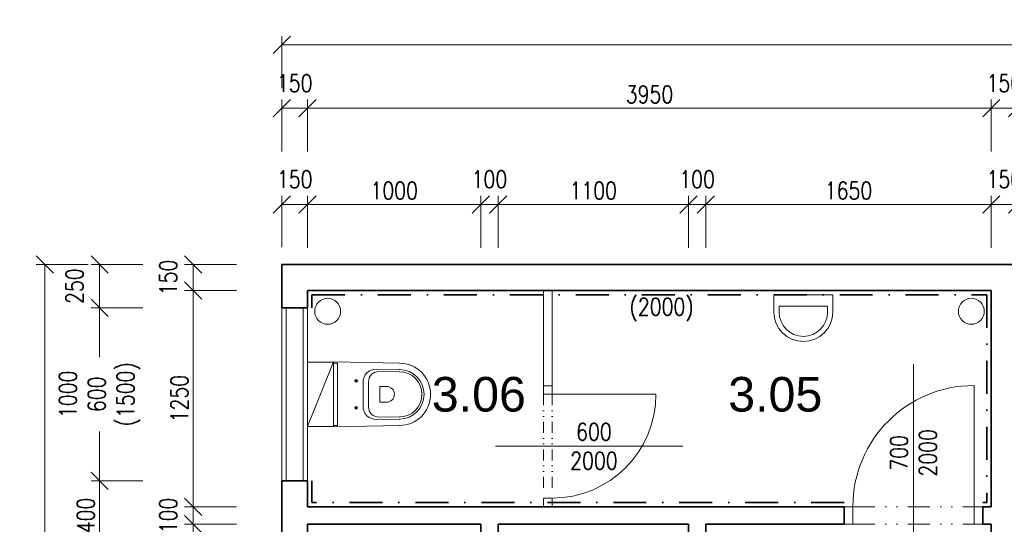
# Model space of a CAD drawing. Header units: millimetres. Extents: x -485339 to 286898, y -1189934 to 1602269.
# Tile 44 of 230: x -76119 to -70430, y -1111128 to -1108213. Entities that reach past the tile are written whole.
import ezdxf

# ---------------------------------------------------------------- set-up
doc = ezdxf.new("R2010")
doc.units = ezdxf.units.MM
doc.header["$LTSCALE"] = 10
doc.linetypes.add('DASHDOT', pattern=[25.4, 12.7, -6.35, 0, -6.35])
doc.linetypes.add('DĚLICÍ2', pattern=[15.875, 6.35, -3.175, 0, -3.175, 0, -3.175])
doc.layers.get('Defpoints').update_dxf_attribs({"lineweight": 0})
for name, color, linetype, lineweight in [('N_dveře', 10, 'Continuous', 18), ('N_ker.dlažba', 10, 'DASHDOT', 35), ('N_popis', 10, 'Continuous', 18), ('N_popis_otvory', 10, 'Continuous', 18), ('St__otvory_dveře', 40, 'Continuous', 18), ('St_kóty', 132, 'Continuous', 18), ('St_otvory_okna', 40, 'Continuous', 18), ('St_plocha_místnosti', 250, 'Continuous', 18), ('St_zařizovací předměty', 252, 'Continuous', 18), ('St_čáry_obrys', 5, 'Continuous', 35), ('St_čáry_plné', 250, 'Continuous', 18), ('ZTI_ST_kanalda', 234, 'Continuous', 18)]:
    doc.layers.add(name, color=color, linetype=linetype, lineweight=lineweight)
doc.styles.add('Andy', font='arial.ttf')
doc.styles.get("Standard").update_dxf_attribs({"font": 'simplex.shx', "width": 0.8})
doc.dimstyles.new('stavebníM50 vnitřní', dxfattribs={"dimtxt": 100, "dimasz": 100, "dimexe": 50, "dimexo": 100, "dimgap": 30, "dimtad": 1, "dimdec": 0, "dimtxsty": 'Standard', "dimblk": 'OBLIQUE', "dimcen": 2.5, "dimclrd": 256, "dimclre": 256, "dimclrt": 256, "dimadec": 0, "dimazin": 0, "dimtfac": 1, "dimtdec": 0, "dimtmove": 2, "dimatfit": 2, "dimldrblk": 'OBLIQUE', "dimfxl": 250, "dimfxlon": 1, "dimlwd": -1, "dimlwe": -1, "dimarcsym": 0})

# ---------------------------------------------------------------- blocks, each defined once
blk = doc.blocks.new('G$C8BC53E9E')
at = {"layer": 'St__otvory_dveře', "color": 0, "ltscale": 2}
for points in [[(50, 0), (0, 0)], [(1250, 0), (650, 0)], [(50, -50), (0, -50)], [(1250, -50), (650, -50)], [(650, -50), (650, -650)]]:
    blk.add_lwpolyline(points, dxfattribs=at)
for points in [[(0, -50), (50, -50), (50, 0), (0, 0)], [(650, -50), (700, -50), (700, 0), (650, 0)]]:
    blk.add_lwpolyline(points, close=True, dxfattribs=at)
at = {"layer": 'St__otvory_dveře', "color": 0, "linetype": 'DĚLICÍ2'}
for points in [[(650, 0), (50, 0)], [(650, -50), (50, -50)]]:
    blk.add_lwpolyline(points, dxfattribs=at)
at = {"layer": 'St__otvory_dveře', "color": 0, "ltscale": 2}
blk.add_arc((650, -50), 600, 180, 270, dxfattribs=at)
blk = doc.blocks.new('G$CB4A84410')
at = {"layer": 'St__otvory_dveře', "ltscale": 2}
for points in [[(100, -50), (100, 0), (0, 0), (0, -50)], [(100.8, -800), (100.8, -750), (0.8, -750), (0.8, -800)]]:
    blk.add_lwpolyline(points, close=True, dxfattribs=at)
at = {"layer": 'St__otvory_dveře', "linetype": 'DĚLICÍ2', "ltscale": 2}
for points in [[(0, -50), (0.8, -750)], [(100, -50), (100.8, -750)]]:
    blk.add_lwpolyline(points, dxfattribs=at)
at = {"layer": 'St__otvory_dveře', "color": 0, "ltscale": 2}
blk.add_lwpolyline([(100.8, -750), (800.8, -750)], dxfattribs=at)
blk.add_arc((100.8, -750), 700, 0, 90, dxfattribs=at)
blk = doc.blocks.new('A$C013A1A01')
at = {"layer": 'St_zařizovací předměty', "color": 0}
for p, q in [((0, 560), (6.8, 176.7)), ((373.6, 560), (0, 560)), ((6.5, 560.1), (6.9, 537)), ((366.7, 537), (6.9, 537)), ((367.1, 560.1), (366.7, 537)), ((373.6, 560), (366.8, 176.7)), ((101.8, 430), (116.8, 430)), ((109.3, 437.5), (109.3, 422.5)), ((271.8, 430), (256.8, 430)), ((264.3, 437.5), (264.3, 422.5)), ((186.8, 358.5), (115.3, 358.5)), ((186.8, 390), (117.3, 390)), ((186.8, 390), (256.3, 390)), ((186.8, 358.5), (258.3, 358.5)), ((41.4, 312.6), (43.8, 177.4)), ((55.3, 298), (56.4, 177.6)), ((141.4, 291.1), (141.4, 254.2)), ((186.8, 292.1), (142.4, 292.1)), ((186.8, 292.1), (231.2, 292.1)), ((232.2, 291.1), (232.2, 254.2)), ((318.3, 298), (317.2, 177.6)), ((332.3, 312.6), (329.8, 177.4))]:
    blk.add_line(p, q, dxfattribs=at)
blk.add_lwpolyline([(1.8, 560), (371.8, 560), (371.8, 710), (1.8, 710)], close=True, dxfattribs=at)
blk.add_lwpolyline([(1.8, 710), (373.6, 560)], dxfattribs=at)
for centre in [(109.3, 430), (264.3, 430)]:
    blk.add_circle(centre, 7.5, dxfattribs=at)
for centre, radius, start, end in [((117.3, 314), 76, 90, 181.0487), ((115.3, 298.5), 60, 90, 180.5216), ((256.3, 314), 76, 358.9513, 90), ((258.3, 298.5), 60, 359.4784, 90), ((142.4, 291.1), 1, 90, 180), ((231.2, 291.1), 1, 0, 90), ((186.8, 254.2), 45.4, 180, 270), ((186.8, 254.2), 45.4, 270, 0), ((186.8, 180), 180, 180, 270), ((186.8, 180), 143, 180, 270), ((186.8, 180), 130.4, 180, 270), ((186.8, 180), 143, 270, 0), ((186.8, 180), 130.4, 270, 0), ((186.8, 180), 180, 270, 0)]:
    blk.add_arc(centre, radius, start, end, dxfattribs=at)
blk = doc.blocks.new('G$CC4854C91')
at = {"layer": 'St_zařizovací předměty', "color": 0, "ltscale": 2}
for points in [[(-170, 100), (-170, 0), (170, 0), (170, 100)], [(-140, 100), (-140, 66.3), (140, 66.3), (140, 100)]]:
    blk.add_lwpolyline(points, dxfattribs=at)
for radius in [170, 140]:
    blk.add_arc((0, 100), radius, 0, 180, dxfattribs=at)
blk = doc.blocks.new('_OBLIQUE')
at = {"color": 0, "linetype": 'ByBlock'}
blk.add_line((-0.5, -0.5), (0.5, 0.5), dxfattribs=at)
blk = doc.blocks.new('*D6380')
at = {"layer": 'Defpoints', "color": 0}
for p in [(-74454.9, -1108724.7), (-74604.9, -1109230.4), (-74454.9, -1109380.4)]:
    blk.add_point(p, dxfattribs=at)
at = {"layer": 'St_kóty'}
for p, q in [((-74604.9, -1108974.7), (-74604.9, -1108674.7)), ((-74604.9, -1108724.7), (-74454.9, -1108724.7)), ((-74454.9, -1108974.7), (-74454.9, -1108674.7))]:
    blk.add_line(p, q, dxfattribs=at)
at = {"layer": 'St_kóty', "linetype": 'ByBlock', "xscale": 100, "yscale": 100, "zscale": 100, "rotation": 180}
blk.add_blockref('_OBLIQUE', (-74604.9, -1108724.7), dxfattribs=at)
at = {"layer": 'St_kóty', "linetype": 'ByBlock', "xscale": 100, "yscale": 100, "zscale": 100}
blk.add_blockref('_OBLIQUE', (-74454.9, -1108724.7), dxfattribs=at)
at = {"layer": 'St_kóty', "insert": (-74529.9, -1108579.7), "char_height": 100, "attachment_point": 5}
blk.add_mtext('150', dxfattribs=at)
blk = doc.blocks.new('*D6381')
at = {"layer": 'Defpoints', "color": 0}
for p in [(-70504.9, -1108724.7), (-74454.9, -1109380.4), (-70504.9, -1109380.4)]:
    blk.add_point(p, dxfattribs=at)
at = {"layer": 'St_kóty'}
for p, q in [((-74454.9, -1108974.7), (-74454.9, -1108674.7)), ((-74454.9, -1108724.7), (-70504.9, -1108724.7)), ((-70504.9, -1108974.7), (-70504.9, -1108674.7))]:
    blk.add_line(p, q, dxfattribs=at)
at = {"layer": 'St_kóty', "linetype": 'ByBlock', "xscale": 100, "yscale": 100, "zscale": 100, "rotation": 180}
blk.add_blockref('_OBLIQUE', (-74454.9, -1108724.7), dxfattribs=at)
at = {"layer": 'St_kóty', "linetype": 'ByBlock', "xscale": 100, "yscale": 100, "zscale": 100}
blk.add_blockref('_OBLIQUE', (-70504.9, -1108724.7), dxfattribs=at)
at = {"layer": 'St_kóty', "insert": (-72479.9, -1108644.7), "char_height": 100, "attachment_point": 5}
blk.add_mtext('3950', dxfattribs=at)
blk = doc.blocks.new('*D6382')
at = {"layer": 'Defpoints', "color": 0}
for p in [(-70354.9, -1108724.7), (-70504.9, -1109380.4), (-70354.9, -1109380.4)]:
    blk.add_point(p, dxfattribs=at)
at = {"layer": 'St_kóty'}
for p, q in [((-70504.9, -1108974.7), (-70504.9, -1108674.7)), ((-70504.9, -1108724.7), (-70354.9, -1108724.7)), ((-70354.9, -1108974.7), (-70354.9, -1108674.7))]:
    blk.add_line(p, q, dxfattribs=at)
at = {"layer": 'St_kóty', "linetype": 'ByBlock', "xscale": 100, "yscale": 100, "zscale": 100, "rotation": 180}
blk.add_blockref('_OBLIQUE', (-70504.9, -1108724.7), dxfattribs=at)
at = {"layer": 'St_kóty', "linetype": 'ByBlock', "xscale": 100, "yscale": 100, "zscale": 100}
blk.add_blockref('_OBLIQUE', (-70354.9, -1108724.7), dxfattribs=at)
at = {"layer": 'St_kóty', "insert": (-70429.9, -1108579.7), "char_height": 100, "attachment_point": 5}
blk.add_mtext('150', dxfattribs=at)
blk = doc.blocks.new('*D6389')
at = {"layer": 'Defpoints', "color": 0}
for p in [(-74604.9, -1109627.2), (-75656.6, -1109877.2), (-74604.9, -1109877.2)]:
    blk.add_point(p, dxfattribs=at)
at = {"layer": 'St_kóty'}
for p, q in [((-75406.6, -1109627.2), (-75706.6, -1109627.2)), ((-75656.6, -1109627.2), (-75656.6, -1109877.2)), ((-75406.6, -1109877.2), (-75706.6, -1109877.2))]:
    blk.add_line(p, q, dxfattribs=at)
at = {"layer": 'St_kóty', "linetype": 'ByBlock', "xscale": 100, "yscale": 100, "zscale": 100}
for p, rotation in [((-75656.6, -1109627.2), 90), ((-75656.6, -1109877.2), 270)]:
    blk.add_blockref('_OBLIQUE', p, dxfattribs=dict(at, rotation=rotation))
at = {"layer": 'St_kóty', "insert": (-75801.6, -1109752.2), "char_height": 100, "attachment_point": 5, "rotation": 90}
blk.add_mtext('250', dxfattribs=at)
blk = doc.blocks.new('*D6390')
at = {"layer": 'Defpoints', "color": 0}
for p in [(-74604.9, -1109877.2), (-75656.6, -1110877.2), (-74604.9, -1110877.2)]:
    blk.add_point(p, dxfattribs=at)
at = {"layer": 'St_kóty'}
for p, q in [((-75406.6, -1109877.2), (-75706.6, -1109877.2)), ((-75656.6, -1109877.2), (-75656.6, -1110162.4)), ((-75656.6, -1110877.2), (-75656.6, -1110592)), ((-75406.6, -1110877.2), (-75706.6, -1110877.2))]:
    blk.add_line(p, q, dxfattribs=at)
at = {"layer": 'St_kóty', "linetype": 'ByBlock', "xscale": 100, "yscale": 100, "zscale": 100}
for p, rotation in [((-75656.6, -1109877.2), 90), ((-75656.6, -1110877.2), 270)]:
    blk.add_blockref('_OBLIQUE', p, dxfattribs=dict(at, rotation=rotation))
at = {"layer": 'St_kóty', "insert": (-75656.6, -1110377.2), "char_height": 100, "attachment_point": 5, "rotation": 90}
blk.add_mtext('1000\\P600\\P(1500)', dxfattribs=at)
blk = doc.blocks.new('*D6391')
at = {"layer": 'Defpoints', "color": 0}
for p in [(-74604.9, -1110877.2), (-75656.6, -1111277.2), (-74604.9, -1111277.2)]:
    blk.add_point(p, dxfattribs=at)
at = {"layer": 'St_kóty'}
for p, q in [((-75406.6, -1110877.2), (-75706.6, -1110877.2)), ((-75656.6, -1110877.2), (-75656.6, -1111277.2)), ((-75406.6, -1111277.2), (-75706.6, -1111277.2))]:
    blk.add_line(p, q, dxfattribs=at)
at = {"layer": 'St_kóty', "linetype": 'ByBlock', "xscale": 100, "yscale": 100, "zscale": 100}
for p, rotation in [((-75656.6, -1110877.2), 90), ((-75656.6, -1111277.2), 270)]:
    blk.add_blockref('_OBLIQUE', p, dxfattribs=dict(at, rotation=rotation))
at = {"layer": 'St_kóty', "insert": (-75736.6, -1111077.2), "char_height": 100, "attachment_point": 5, "rotation": 90}
blk.add_mtext('400', dxfattribs=at)
blk = doc.blocks.new('*D6398')
at = {"layer": 'Defpoints', "color": 0}
for p in [(-74454.9, -1109280.1), (-74604.9, -1109627.2), (-74454.9, -1109777.2)]:
    blk.add_point(p, dxfattribs=at)
at = {"layer": 'St_kóty'}
for p, q in [((-74604.9, -1109527.2), (-74604.9, -1109230.1)), ((-74454.9, -1109530.1), (-74454.9, -1109230.1)), ((-74604.9, -1109280.1), (-74454.9, -1109280.1))]:
    blk.add_line(p, q, dxfattribs=at)
at = {"layer": 'St_kóty', "linetype": 'ByBlock', "xscale": 100, "yscale": 100, "zscale": 100, "rotation": 180}
blk.add_blockref('_OBLIQUE', (-74604.9, -1109280.1), dxfattribs=at)
at = {"layer": 'St_kóty', "linetype": 'ByBlock', "xscale": 100, "yscale": 100, "zscale": 100}
blk.add_blockref('_OBLIQUE', (-74454.9, -1109280.1), dxfattribs=at)
at = {"layer": 'St_kóty', "insert": (-74529.9, -1109135.1), "char_height": 100, "attachment_point": 5}
blk.add_mtext('150', dxfattribs=at)
blk = doc.blocks.new('*D6399')
at = {"layer": 'Defpoints', "color": 0}
for p in [(-73454.9, -1109280.1), (-74454.9, -1109777.2), (-73454.9, -1111127.2)]:
    blk.add_point(p, dxfattribs=at)
at = {"layer": 'St_kóty'}
for p, q in [((-74454.9, -1109530.1), (-74454.9, -1109230.1)), ((-73454.9, -1109530.1), (-73454.9, -1109230.1)), ((-74454.9, -1109280.1), (-73454.9, -1109280.1))]:
    blk.add_line(p, q, dxfattribs=at)
at = {"layer": 'St_kóty', "linetype": 'ByBlock', "xscale": 100, "yscale": 100, "zscale": 100, "rotation": 180}
blk.add_blockref('_OBLIQUE', (-74454.9, -1109280.1), dxfattribs=at)
at = {"layer": 'St_kóty', "linetype": 'ByBlock', "xscale": 100, "yscale": 100, "zscale": 100}
blk.add_blockref('_OBLIQUE', (-73454.9, -1109280.1), dxfattribs=at)
at = {"layer": 'St_kóty', "insert": (-73954.9, -1109200.1), "char_height": 100, "attachment_point": 5}
blk.add_mtext('1000', dxfattribs=at)
blk = doc.blocks.new('*D6400')
at = {"layer": 'Defpoints', "color": 0}
for p in [(-73354.9, -1109280.1), (-73454.9, -1111127.2), (-73354.9, -1111127.2)]:
    blk.add_point(p, dxfattribs=at)
at = {"layer": 'St_kóty'}
for p, q in [((-73454.9, -1109530.1), (-73454.9, -1109230.1)), ((-73354.9, -1109530.1), (-73354.9, -1109230.1)), ((-73454.9, -1109280.1), (-73354.9, -1109280.1))]:
    blk.add_line(p, q, dxfattribs=at)
at = {"layer": 'St_kóty', "linetype": 'ByBlock', "xscale": 100, "yscale": 100, "zscale": 100, "rotation": 180}
blk.add_blockref('_OBLIQUE', (-73454.9, -1109280.1), dxfattribs=at)
at = {"layer": 'St_kóty', "linetype": 'ByBlock', "xscale": 100, "yscale": 100, "zscale": 100}
blk.add_blockref('_OBLIQUE', (-73354.9, -1109280.1), dxfattribs=at)
at = {"layer": 'St_kóty', "insert": (-73404.9, -1109135.1), "char_height": 100, "attachment_point": 5}
blk.add_mtext('100', dxfattribs=at)
blk = doc.blocks.new('*D6401')
at = {"layer": 'Defpoints', "color": 0}
for p in [(-72254.9, -1109280.1), (-73354.9, -1111127.2), (-72254.9, -1111127.2)]:
    blk.add_point(p, dxfattribs=at)
at = {"layer": 'St_kóty'}
for p, q in [((-73354.9, -1109530.1), (-73354.9, -1109230.1)), ((-72254.9, -1109530.1), (-72254.9, -1109230.1)), ((-73354.9, -1109280.1), (-72254.9, -1109280.1))]:
    blk.add_line(p, q, dxfattribs=at)
at = {"layer": 'St_kóty', "linetype": 'ByBlock', "xscale": 100, "yscale": 100, "zscale": 100, "rotation": 180}
blk.add_blockref('_OBLIQUE', (-73354.9, -1109280.1), dxfattribs=at)
at = {"layer": 'St_kóty', "linetype": 'ByBlock', "xscale": 100, "yscale": 100, "zscale": 100}
blk.add_blockref('_OBLIQUE', (-72254.9, -1109280.1), dxfattribs=at)
at = {"layer": 'St_kóty', "insert": (-72804.9, -1109200.1), "char_height": 100, "attachment_point": 5}
blk.add_mtext('1100', dxfattribs=at)
blk = doc.blocks.new('*D6402')
at = {"layer": 'Defpoints', "color": 0}
for p in [(-72154.9, -1109280.1), (-72254.9, -1111127.2), (-72154.9, -1111127.2)]:
    blk.add_point(p, dxfattribs=at)
at = {"layer": 'St_kóty'}
for p, q in [((-72254.9, -1109530.1), (-72254.9, -1109230.1)), ((-72154.9, -1109530.1), (-72154.9, -1109230.1)), ((-72254.9, -1109280.1), (-72154.9, -1109280.1))]:
    blk.add_line(p, q, dxfattribs=at)
at = {"layer": 'St_kóty', "linetype": 'ByBlock', "xscale": 100, "yscale": 100, "zscale": 100, "rotation": 180}
blk.add_blockref('_OBLIQUE', (-72254.9, -1109280.1), dxfattribs=at)
at = {"layer": 'St_kóty', "linetype": 'ByBlock', "xscale": 100, "yscale": 100, "zscale": 100}
blk.add_blockref('_OBLIQUE', (-72154.9, -1109280.1), dxfattribs=at)
at = {"layer": 'St_kóty', "insert": (-72204.9, -1109135.1), "char_height": 100, "attachment_point": 5}
blk.add_mtext('100', dxfattribs=at)
blk = doc.blocks.new('*D6403')
at = {"layer": 'Defpoints', "color": 0}
for p in [(-70504.9, -1109280.1), (-72154.9, -1111127.2), (-70504.9, -1111127.2)]:
    blk.add_point(p, dxfattribs=at)
at = {"layer": 'St_kóty'}
for p, q in [((-72154.9, -1109530.1), (-72154.9, -1109230.1)), ((-70504.9, -1109530.1), (-70504.9, -1109230.1)), ((-72154.9, -1109280.1), (-70504.9, -1109280.1))]:
    blk.add_line(p, q, dxfattribs=at)
at = {"layer": 'St_kóty', "linetype": 'ByBlock', "xscale": 100, "yscale": 100, "zscale": 100, "rotation": 180}
blk.add_blockref('_OBLIQUE', (-72154.9, -1109280.1), dxfattribs=at)
at = {"layer": 'St_kóty', "linetype": 'ByBlock', "xscale": 100, "yscale": 100, "zscale": 100}
blk.add_blockref('_OBLIQUE', (-70504.9, -1109280.1), dxfattribs=at)
at = {"layer": 'St_kóty', "insert": (-71329.9, -1109200.1), "char_height": 100, "attachment_point": 5}
blk.add_mtext('1650', dxfattribs=at)
blk = doc.blocks.new('*D6404')
at = {"layer": 'Defpoints', "color": 0}
for p in [(-70354.9, -1109280.1), (-70504.9, -1111127.2), (-70354.9, -1111127.2)]:
    blk.add_point(p, dxfattribs=at)
at = {"layer": 'St_kóty'}
for p, q in [((-70504.9, -1109530.1), (-70504.9, -1109230.1)), ((-70354.9, -1109530.1), (-70354.9, -1109230.1)), ((-70504.9, -1109280.1), (-70354.9, -1109280.1))]:
    blk.add_line(p, q, dxfattribs=at)
at = {"layer": 'St_kóty', "linetype": 'ByBlock', "xscale": 100, "yscale": 100, "zscale": 100, "rotation": 180}
blk.add_blockref('_OBLIQUE', (-70504.9, -1109280.1), dxfattribs=at)
at = {"layer": 'St_kóty', "linetype": 'ByBlock', "xscale": 100, "yscale": 100, "zscale": 100}
blk.add_blockref('_OBLIQUE', (-70354.9, -1109280.1), dxfattribs=at)
at = {"layer": 'St_kóty', "insert": (-70429.9, -1109135.1), "char_height": 100, "attachment_point": 5}
blk.add_mtext('150', dxfattribs=at)
blk = doc.blocks.new('*D6405')
at = {"layer": 'Defpoints', "color": 0}
for p in [(-70504.9, -1111127.2), (-70954.9, -1111283.7), (-70504.9, -1111530.5)]:
    blk.add_point(p, dxfattribs=at)
at = {"layer": 'St_kóty'}
for p, q in [((-70504.9, -1111280.5), (-70504.9, -1111580.5)), ((-70954.9, -1111383.7), (-70954.9, -1111580.5)), ((-70954.9, -1111530.5), (-70504.9, -1111530.5))]:
    blk.add_line(p, q, dxfattribs=at)
at = {"layer": 'St_kóty', "linetype": 'ByBlock', "xscale": 100, "yscale": 100, "zscale": 100, "rotation": 180}
blk.add_blockref('_OBLIQUE', (-70954.9, -1111530.5), dxfattribs=at)
at = {"layer": 'St_kóty', "linetype": 'ByBlock', "xscale": 100, "yscale": 100, "zscale": 100}
blk.add_blockref('_OBLIQUE', (-70504.9, -1111530.5), dxfattribs=at)
at = {"layer": 'St_kóty', "insert": (-70729.9, -1111450.5), "char_height": 100, "attachment_point": 5}
blk.add_mtext('450', dxfattribs=at)
blk = doc.blocks.new('*D6411')
at = {"layer": 'Defpoints', "color": 0}
for p in [(-74604.9, -1109627.2), (-75115.5, -1109777.2), (-74454.9, -1109777.2)]:
    blk.add_point(p, dxfattribs=at)
at = {"layer": 'St_kóty'}
for p, q in [((-74865.5, -1109627.2), (-75165.5, -1109627.2)), ((-75115.5, -1109627.2), (-75115.5, -1109777.2)), ((-74865.5, -1109777.2), (-75165.5, -1109777.2))]:
    blk.add_line(p, q, dxfattribs=at)
at = {"layer": 'St_kóty', "linetype": 'ByBlock', "xscale": 100, "yscale": 100, "zscale": 100}
for p, rotation in [((-75115.5, -1109627.2), 90), ((-75115.5, -1109777.2), 270)]:
    blk.add_blockref('_OBLIQUE', p, dxfattribs=dict(at, rotation=rotation))
at = {"layer": 'St_kóty', "insert": (-75260.5, -1109702.2), "char_height": 100, "attachment_point": 5, "rotation": 90}
blk.add_mtext('150', dxfattribs=at)
blk = doc.blocks.new('*D6412')
at = {"layer": 'Defpoints', "color": 0}
for p in [(-74454.9, -1109777.2), (-75115.5, -1111027.2), (-74454.9, -1111027.2)]:
    blk.add_point(p, dxfattribs=at)
at = {"layer": 'St_kóty'}
for p, q in [((-74865.5, -1109777.2), (-75165.5, -1109777.2)), ((-75115.5, -1109777.2), (-75115.5, -1111027.2)), ((-74865.5, -1111027.2), (-75165.5, -1111027.2))]:
    blk.add_line(p, q, dxfattribs=at)
at = {"layer": 'St_kóty', "linetype": 'ByBlock', "xscale": 100, "yscale": 100, "zscale": 100}
for p, rotation in [((-75115.5, -1109777.2), 90), ((-75115.5, -1111027.2), 270)]:
    blk.add_blockref('_OBLIQUE', p, dxfattribs=dict(at, rotation=rotation))
at = {"layer": 'St_kóty', "insert": (-75195.5, -1110402.2), "char_height": 100, "attachment_point": 5, "rotation": 90}
blk.add_mtext('1250', dxfattribs=at)
blk = doc.blocks.new('*D6413')
at = {"layer": 'Defpoints', "color": 0}
for p in [(-74454.9, -1111027.2), (-75115.5, -1111127.2), (-74454.9, -1111127.2)]:
    blk.add_point(p, dxfattribs=at)
at = {"layer": 'St_kóty'}
for p, q in [((-74865.5, -1111027.2), (-75165.5, -1111027.2)), ((-75115.5, -1111027.2), (-75115.5, -1111127.2)), ((-74865.5, -1111127.2), (-75165.5, -1111127.2))]:
    blk.add_line(p, q, dxfattribs=at)
at = {"layer": 'St_kóty', "linetype": 'ByBlock', "xscale": 100, "yscale": 100, "zscale": 100}
for p, rotation in [((-75115.5, -1111027.2), 90), ((-75115.5, -1111127.2), 270)]:
    blk.add_blockref('_OBLIQUE', p, dxfattribs=dict(at, rotation=rotation))
at = {"layer": 'St_kóty', "insert": (-75260.5, -1111077.2), "char_height": 100, "attachment_point": 5, "rotation": 90}
blk.add_mtext('100', dxfattribs=at)
blk = doc.blocks.new('*D6414')
at = {"layer": 'Defpoints', "color": 0}
for p in [(-74454.9, -1111127.2), (-75115.5, -1112957.2), (-74454.9, -1112957.2)]:
    blk.add_point(p, dxfattribs=at)
at = {"layer": 'St_kóty'}
for p, q in [((-74865.5, -1111127.2), (-75165.5, -1111127.2)), ((-75115.5, -1111127.2), (-75115.5, -1112957.2)), ((-74865.5, -1112957.2), (-75165.5, -1112957.2))]:
    blk.add_line(p, q, dxfattribs=at)
at = {"layer": 'St_kóty', "linetype": 'ByBlock', "xscale": 100, "yscale": 100, "zscale": 100}
for p, rotation in [((-75115.5, -1111127.2), 90), ((-75115.5, -1112957.2), 270)]:
    blk.add_blockref('_OBLIQUE', p, dxfattribs=dict(at, rotation=rotation))
at = {"layer": 'St_kóty', "insert": (-75195.5, -1112042.2), "char_height": 100, "attachment_point": 5, "rotation": 90}
blk.add_mtext('1830', dxfattribs=at)
blk = doc.blocks.new('*D6418')
at = {"layer": 'Defpoints', "color": 0}
for p in [(-74604.9, -1109627.2), (-75973, -1118607.2), (-74604.9, -1118607.2)]:
    blk.add_point(p, dxfattribs=at)
at = {"layer": 'St_kóty'}
for p, q in [((-75723, -1109627.2), (-76023, -1109627.2)), ((-75973, -1109627.2), (-75973, -1118607.2)), ((-75723, -1118607.2), (-76023, -1118607.2))]:
    blk.add_line(p, q, dxfattribs=at)
at = {"layer": 'St_kóty', "linetype": 'ByBlock', "xscale": 100, "yscale": 100, "zscale": 100}
for p, rotation in [((-75973, -1109627.2), 90), ((-75973, -1118607.2), 270)]:
    blk.add_blockref('_OBLIQUE', p, dxfattribs=dict(at, rotation=rotation))
at = {"layer": 'St_kóty', "insert": (-76053, -1114117.2), "char_height": 100, "attachment_point": 5, "rotation": 90}
blk.add_mtext('8980', dxfattribs=at)
blk = doc.blocks.new('*D6493')
at = {"layer": 'Defpoints', "color": 0}
for p in [(-59724.9, -1108358.6), (-74604.9, -1109627.2), (-59724.9, -1109627.2)]:
    blk.add_point(p, dxfattribs=at)
at = {"layer": 'St_kóty'}
for p, q in [((-74604.9, -1108608.6), (-74604.9, -1108308.6)), ((-59724.9, -1108608.6), (-59724.9, -1108308.6)), ((-74604.9, -1108358.6), (-59724.9, -1108358.6))]:
    blk.add_line(p, q, dxfattribs=at)
at = {"layer": 'St_kóty', "linetype": 'ByBlock', "xscale": 100, "yscale": 100, "zscale": 100, "rotation": 180}
blk.add_blockref('_OBLIQUE', (-74604.9, -1108358.6), dxfattribs=at)
at = {"layer": 'St_kóty', "linetype": 'ByBlock', "xscale": 100, "yscale": 100, "zscale": 100}
blk.add_blockref('_OBLIQUE', (-59724.9, -1108358.6), dxfattribs=at)
at = {"layer": 'St_kóty', "insert": (-67164.9, -1108278.6), "char_height": 100, "attachment_point": 5}
blk.add_mtext('14880', dxfattribs=at)

msp = doc.modelspace()

# ---------------------------------------------------------------- linework, layer by layer
at = {"layer": 'N_ker.dlažba', "ltscale": 1.5}
for points in [[(-74429.9, -1109877.2), (-74429.9, -1109802.2), (-70529.9, -1109802.2), (-70529.9, -1111002.2), (-70554.9, -1111002.2)], [(-71354.9, -1111002.2), (-74429.9, -1111002.2), (-74429.9, -1110877.2)]]:
    msp.add_lwpolyline(points, dxfattribs=at)
at = {"layer": 'N_popis_otvory'}
for points in [[(-70954.9, -1111283.7), (-70954.9, -1110202.4)], [(-73369.3, -1110677.2), (-72288, -1110677.2)]]:
    msp.add_lwpolyline(points, dxfattribs=at)
at = {"layer": 'St__otvory_dveře', "ltscale": 2}
msp.add_lwpolyline([(-73042.9, -1110977.2), (-73042.9, -1111027.2)], dxfattribs=at)
msp.add_lwpolyline([(-73042.9, -1111027.2), (-73042.9, -1111027.2), (-73092.9, -1111027.2), (-73092.9, -1111027.2)], close=True, dxfattribs=at)
msp.add_lwpolyline([(-73042.9, -1111027.2), (-73042.9, -1111027.2), (-73092.9, -1111027.2), (-73092.9, -1111027.2)], close=True, dxfattribs=at)
at = {"layer": 'St_otvory_okna', "ltscale": 2}
for points in [[(-74579.9, -1110877.2), (-74579.9, -1109877.2)], [(-74479.9, -1110877.2), (-74479.9, -1109877.2)]]:
    msp.add_lwpolyline(points, dxfattribs=at)
at = {"layer": 'St_čáry_obrys', "ltscale": 2}
for points in [[(-74604.9, -1109627.2), (-74604.9, -1109877.2)], [(-59774.9, -1109627.2), (-74604.9, -1109627.2)], [(-74454.9, -1109777.2), (-74454.9, -1109877.2)], [(-70504.9, -1109777.2), (-74454.9, -1109777.2)], [(-70504.9, -1109777.2), (-70504.9, -1111027.2)], [(-74454.9, -1109877.2), (-74604.9, -1109877.2)], [(-74604.9, -1110877.2), (-74604.9, -1111277.2)], [(-74454.9, -1110877.2), (-74604.9, -1110877.2)], [(-74454.9, -1110877.2), (-74454.9, -1111027.2)], [(-71354.9, -1111027.2), (-74454.9, -1111027.2)], [(-71354.9, -1111127.2), (-71354.9, -1111027.2)], [(-70504.9, -1111027.2), (-70554.9, -1111027.2)], [(-70554.9, -1111127.2), (-70554.9, -1111027.2)], [(-74454.9, -1111127.2), (-74454.9, -1111277.2)], [(-73454.9, -1111127.2), (-74454.9, -1111127.2)], [(-73454.9, -1111127.2), (-73454.9, -1112107.2)], [(-73354.9, -1111127.2), (-73354.9, -1112107.2)], [(-72254.9, -1111127.2), (-73354.9, -1111127.2)], [(-72254.9, -1111127.2), (-72254.9, -1112957.2)], [(-72154.9, -1111127.2), (-72154.9, -1112957.2)], [(-71354.9, -1111127.2), (-72154.9, -1111127.2)], [(-70504.9, -1111127.2), (-70554.9, -1111127.2)], [(-70504.9, -1111127.2), (-70504.9, -1112957.2)]]:
    msp.add_lwpolyline(points, dxfattribs=at)
at = {"layer": 'St_čáry_plné', "ltscale": 2}
for points in [[(-74604.9, -1110877.2), (-74604.9, -1109877.2)], [(-74454.9, -1109877.2), (-74454.9, -1110877.2)]]:
    msp.add_lwpolyline(points, dxfattribs=at)
at = {"layer": 'ZTI_ST_kanalda', "ltscale": 2}
for centre in [(-74339.2, -1109897.6), (-70620.5, -1109897.6)]:
    msp.add_circle(centre, 75, dxfattribs=at)

# ---------------------------------------------------------------- block references
at = {"layer": 'N_dveře', "ltscale": 2, "rotation": 90}
for name, p in [('G$C8BC53E9E', (-73092.9, -1111027.2)), ('G$CB4A84410', (-71354.9, -1111127.2))]:
    msp.add_blockref(name, p, dxfattribs=at)
at = {"layer": 'St_zařizovací předměty', "rotation": 180}
msp.add_blockref('G$CC4854C91', (-71591, -1109802.2), dxfattribs=at)
at = {"layer": 'St_zařizovací předměty', "ltscale": 0.5, "rotation": 90}
msp.add_blockref('A$C013A1A01', (-73744.9, -1110564), dxfattribs=at)

# ---------------------------------------------------------------- texts
at = {"layer": 'N_popis', "width": 0.8}
msp.add_text('(2000)', height=100, dxfattribs=at).set_placement((-72595.1, -1109921.5))
at = {"layer": 'N_popis_otvory', "insert": (-72800.8, -1110677.2), "char_height": 100, "width": 1342.526, "attachment_point": 5}
msp.add_mtext('600\\P2000', dxfattribs=at)
at = {"layer": 'N_popis_otvory', "insert": (-70954.9, -1110715.3), "char_height": 100, "width": 1342.526, "attachment_point": 5, "rotation": 90}
msp.add_mtext('700\\P2000', dxfattribs=at)
at = {"layer": 'St_plocha_místnosti', "ltscale": 2, "style": 'Andy'}
for s, p in [('3.06', (-73737.5, -1110476.9)), ('3.05', (-72025.1, -1110476.9))]:
    msp.add_text(s, height=200, dxfattribs=at).set_placement(p)

# ---------------------------------------------------------------- dimensions: what is measured, and where the dimension line sits
at = {"layer": 'St_kóty'}
for base, p1, p2, picture, middle in [((-59724.9, -1108358.6), (-74604.9, -1109627.2), (-59724.9, -1109627.2), '*D6493', (-67164.9, -1108278.6)), ((-74454.9, -1108724.7), (-74604.9, -1109230.4), (-74454.9, -1109380.4), '*D6380', (-74529.9, -1108579.7)), ((-70354.9, -1108724.7), (-70504.9, -1109380.4), (-70354.9, -1109380.4), '*D6382', (-70429.9, -1108579.7)), ((-70504.9, -1108724.7), (-74454.9, -1109380.4), (-70504.9, -1109380.4), '*D6381', (-72479.9, -1108644.7)), ((-74454.9, -1109280.1), (-74604.9, -1109627.2), (-74454.9, -1109777.2), '*D6398', (-74529.9, -1109135.1)), ((-73354.9, -1109280.1), (-73454.9, -1111127.2), (-73354.9, -1111127.2), '*D6400', (-73404.9, -1109135.1)), ((-72154.9, -1109280.1), (-72254.9, -1111127.2), (-72154.9, -1111127.2), '*D6402', (-72204.9, -1109135.1)), ((-70354.9, -1109280.1), (-70504.9, -1111127.2), (-70354.9, -1111127.2), '*D6404', (-70429.9, -1109135.1)), ((-73454.9, -1109280.1), (-74454.9, -1109777.2), (-73454.9, -1111127.2), '*D6399', (-73954.9, -1109200.1)), ((-72254.9, -1109280.1), (-73354.9, -1111127.2), (-72254.9, -1111127.2), '*D6401', (-72804.9, -1109200.1)), ((-70504.9, -1109280.1), (-72154.9, -1111127.2), (-70504.9, -1111127.2), '*D6403', (-71329.9, -1109200.1)), ((-70504.9, -1111530.5), (-70954.9, -1111283.7), (-70504.9, -1111127.2), '*D6405', (-70729.9, -1111450.5))]:
    dim = msp.add_linear_dim(base=base, p1=p1, p2=p2, dimstyle='stavebníM50 vnitřní', dxfattribs=at)
    dim.commit()
    dim.dimension.update_dxf_attribs({"geometry": picture, "text_midpoint": middle})
for base, p1, p2, picture, middle in [((-75973, -1118607.2), (-74604.9, -1109627.2), (-74604.9, -1118607.2), '*D6418', (-76053, -1114117.2)), ((-75656.6, -1109877.2), (-74604.9, -1109627.2), (-74604.9, -1109877.2), '*D6389', (-75801.6, -1109752.2)), ((-75115.5, -1109777.2), (-74604.9, -1109627.2), (-74454.9, -1109777.2), '*D6411', (-75260.5, -1109702.2)), ((-75115.5, -1111027.2), (-74454.9, -1109777.2), (-74454.9, -1111027.2), '*D6412', (-75195.5, -1110402.2)), ((-75656.6, -1111277.2), (-74604.9, -1110877.2), (-74604.9, -1111277.2), '*D6391', (-75736.6, -1111077.2)), ((-75115.5, -1111127.2), (-74454.9, -1111027.2), (-74454.9, -1111127.2), '*D6413', (-75260.5, -1111077.2)), ((-75115.5, -1112957.2), (-74454.9, -1111127.2), (-74454.9, -1112957.2), '*D6414', (-75195.5, -1112042.2))]:
    dim = msp.add_linear_dim(base=base, p1=p1, p2=p2, angle=90, dimstyle='stavebníM50 vnitřní', dxfattribs=at)
    dim.commit()
    dim.dimension.update_dxf_attribs({"geometry": picture, "text_midpoint": middle})
dim = msp.add_linear_dim(base=(-75656.6, -1110877.2), p1=(-74604.9, -1109877.2), p2=(-74604.9, -1110877.2), angle=90, text='<>\\P600\\P(1500)', dimstyle='stavebníM50 vnitřní', override={"dimtxsty": 'Standard'}, dxfattribs=at)
dim.commit()
dim.dimension.update_dxf_attribs({"geometry": '*D6390', "text_midpoint": (-75656.6, -1110377.2), "dimtype": 160})

doc.saveas('drawing.dxf')
